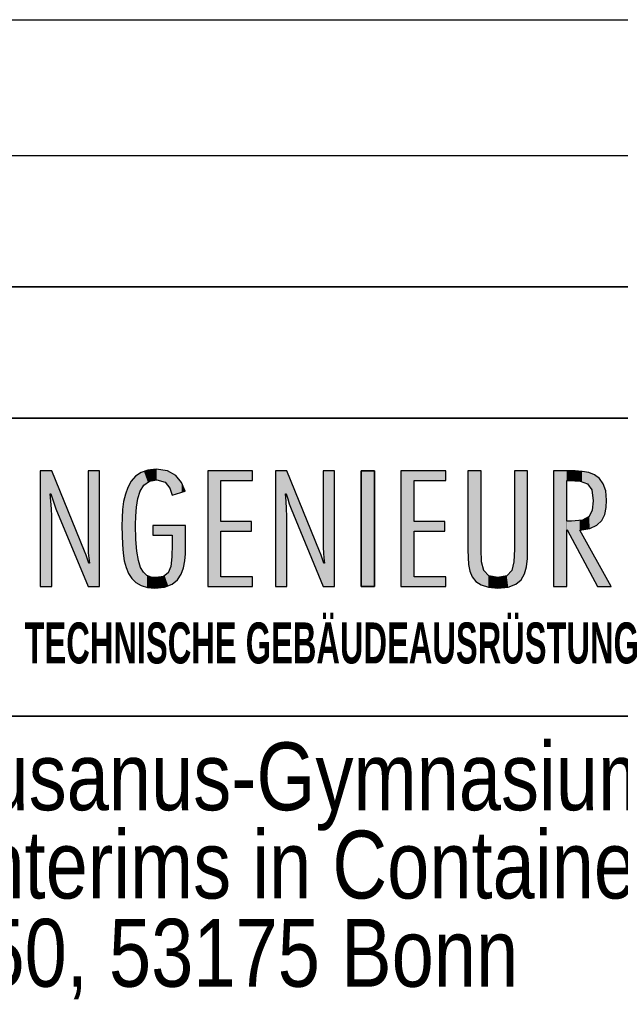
# Model space of a CAD drawing. Extents: x 1101 to 1942, y 41 to 882.
# Tile 97 of 104: x 1801 to 1832, y 94 to 145. Entities that reach past the tile are written whole.
import ezdxf

# ---------------------------------------------------------------- set-up
doc = ezdxf.new("R2010")
doc.units = 0
doc.layers.get('0').update_dxf_attribs({"lineweight": 13})
doc.layers.add('BI_X_Geometrie', color=7, linetype='Continuous', lineweight=13)
doc.layers.add('BI_X_Text', color=7, linetype='Continuous', lineweight=25)
doc.styles.get("Standard").update_dxf_attribs({"font": 'arial.ttf'})

# ---------------------------------------------------------------- blocks, each defined once
blk = doc.blocks.new('Blockreferenz-A03CP7TT1H', base_point=(1755.605, 45.848))
at = {"color": 0, "linetype": 'ByBlock', "lineweight": 25, "ltscale": 0.25}
for p, q in [((1757.835, 144.602), (1936.835, 144.602)), ((1757.835, 137.602), (1936.835, 137.602))]:
    blk.add_line(p, q, dxfattribs=at)
at = {"color": 0, "linetype": 'ByBlock', "lineweight": 35, "ltscale": 0.35}
for p, q in [((1757.835, 130.829), (1936.835, 130.829)), ((1757.835, 124.056), (1936.835, 124.056)), ((1757.835, 108.675), (1936.835, 108.675))]:
    blk.add_line(p, q, dxfattribs=at)
at = {"color": 0, "lineweight": -2}
for p, q in [((1808.086, 121.37), (1808.514, 121.414)), ((1808.514, 121.414), (1809.092, 121.329)), ((1802.537, 121.334), (1803.131, 121.334)), ((1802.537, 115.365), (1802.537, 121.334)), ((1803.131, 121.334), (1804.816, 117.186)), ((1805.001, 121.334), (1805.595, 121.334)), ((1805.001, 117.36), (1805.001, 121.334)), ((1805.595, 121.334), (1805.595, 115.365)), ((1807.221, 120.791), (1807.447, 121.049)), ((1807.447, 121.049), (1807.733, 121.245)), ((1807.733, 121.245), (1808.086, 121.37)), ((1808.544, 120.875), (1808.164, 120.799)), ((1808.971, 120.747), (1808.544, 120.875)), ((1809.092, 121.329), (1809.523, 121.095)), ((1809.523, 121.095), (1809.825, 120.739)), ((1811.171, 115.365), (1811.171, 121.334)), ((1811.171, 121.334), (1813.479, 121.334)), ((1813.479, 121.334), (1813.479, 120.828)), ((1814.656, 115.365), (1814.656, 121.334)), ((1814.656, 121.334), (1815.25, 121.334)), ((1815.25, 121.334), (1816.935, 117.186)), ((1817.12, 121.334), (1817.714, 121.334)), ((1817.12, 117.36), (1817.12, 121.334)), ((1817.714, 121.334), (1817.714, 115.365)), ((1819.085, 121.334), (1819.767, 121.334)), ((1819.085, 115.365), (1819.085, 121.334)), ((1819.767, 121.334), (1819.767, 115.365)), ((1821.13, 115.365), (1821.13, 121.334)), ((1821.13, 121.334), (1823.437, 121.334)), ((1823.437, 121.334), (1823.437, 120.828)), ((1824.585, 117.257), (1824.585, 121.334)), ((1824.585, 121.334), (1825.267, 121.334)), ((1825.267, 121.334), (1825.267, 117.289)), ((1826.981, 121.334), (1827.662, 121.334)), ((1826.981, 117.289), (1826.981, 121.334)), ((1827.662, 121.334), (1827.662, 117.257)), ((1829.726, 121.334), (1828.996, 121.334)), ((1828.996, 121.334), (1828.996, 115.365)), ((1830.106, 121.329), (1829.726, 121.334)), ((1830.471, 121.302), (1830.106, 121.329)), ((1830.81, 121.238), (1830.471, 121.302)), ((1831.113, 121.121), (1830.81, 121.238)), ((1831.367, 120.935), (1831.113, 121.121)), ((1831.562, 120.666), (1831.367, 120.935)), ((1806.924, 120.129), (1807.049, 120.481)), ((1807.049, 120.481), (1807.221, 120.791)), ((1807.884, 120.593), (1807.689, 120.284)), ((1808.164, 120.799), (1807.884, 120.593)), ((1809.219, 120.441), (1808.971, 120.747)), ((1809.342, 120.076), (1809.219, 120.441)), ((1809.825, 120.739), (1810.014, 120.289)), ((1811.853, 120.828), (1811.853, 118.722)), ((1813.479, 120.828), (1811.853, 120.828)), ((1821.811, 120.828), (1821.811, 118.722)), ((1823.437, 120.828), (1821.811, 120.828)), ((1829.677, 120.828), (1829.814, 120.828)), ((1829.677, 118.738), (1829.677, 120.828)), ((1829.814, 120.828), (1830.37, 120.798)), ((1830.37, 120.798), (1830.747, 120.662)), ((1830.747, 120.662), (1830.963, 120.35)), ((1831.688, 120.298), (1831.562, 120.666)), ((1803.053, 120.147), (1803.087, 119.761)), ((1803.092, 120.147), (1803.053, 120.147)), ((1803.173, 119.89), (1803.092, 120.147)), ((1803.252, 119.631), (1803.173, 119.89)), ((1806.838, 119.745), (1806.924, 120.129)), ((1807.563, 119.899), (1807.492, 119.462)), ((1807.689, 120.284), (1807.563, 119.899)), ((1810.014, 120.289), (1809.342, 120.076)), ((1815.211, 120.147), (1815.173, 120.147)), ((1815.173, 120.147), (1815.206, 119.761)), ((1815.292, 119.89), (1815.211, 120.147)), ((1815.371, 119.631), (1815.292, 119.89)), ((1830.963, 120.35), (1831.031, 119.791)), ((1831.732, 119.814), (1831.688, 120.298)), ((1803.087, 119.761), (1803.118, 119.377)), ((1803.118, 119.377), (1803.131, 118.991)), ((1803.346, 119.379), (1803.252, 119.631)), ((1805.001, 115.365), (1803.346, 119.379)), ((1806.786, 119.337), (1806.838, 119.745)), ((1807.492, 119.462), (1807.46, 119)), ((1815.206, 119.761), (1815.237, 119.377)), ((1815.237, 119.377), (1815.25, 118.991)), ((1815.465, 119.379), (1815.371, 119.631)), ((1817.12, 115.365), (1815.465, 119.379)), ((1831.031, 119.791), (1830.992, 119.295)), ((1831.635, 119.085), (1831.711, 119.439)), ((1831.711, 119.439), (1831.732, 119.814)), ((1803.131, 118.991), (1803.131, 115.365)), ((1806.752, 118.492), (1806.759, 118.916)), ((1806.759, 118.916), (1806.786, 119.337)), ((1807.46, 119), (1807.453, 118.54)), ((1815.25, 118.991), (1815.25, 115.365)), ((1830.834, 118.97), (1830.497, 118.792)), ((1830.992, 119.295), (1830.834, 118.97)), ((1831.483, 118.773), (1831.635, 119.085)), ((1806.756, 117.993), (1806.752, 118.492)), ((1807.453, 118.54), (1807.469, 117.789)), ((1808.349, 118.009), (1808.349, 118.516)), ((1808.349, 118.516), (1810.024, 118.516)), ((1810.024, 118.516), (1810.024, 117.416)), ((1811.853, 118.722), (1813.431, 118.722)), ((1813.431, 118.722), (1813.431, 118.215)), ((1821.811, 118.722), (1823.389, 118.722)), ((1823.389, 118.722), (1823.389, 118.215)), ((1829.921, 118.738), (1829.677, 118.738)), ((1830.497, 118.792), (1829.921, 118.738)), ((1830.349, 118.278), (1830.861, 118.35)), ((1830.861, 118.35), (1831.231, 118.522)), ((1831.231, 118.522), (1831.483, 118.773)), ((1806.774, 117.525), (1806.756, 117.993)), ((1809.342, 118.009), (1808.349, 118.009)), ((1809.342, 117.558), (1809.342, 118.009)), ((1813.431, 118.215), (1811.853, 118.215)), ((1811.853, 118.215), (1811.853, 115.872)), ((1821.811, 118.215), (1821.811, 115.872)), ((1823.389, 118.215), (1821.811, 118.215)), ((1829.677, 115.365), (1829.677, 118.286)), ((1829.677, 118.286), (1829.697, 118.286)), ((1829.697, 118.286), (1831.255, 115.365)), ((1831.975, 115.365), (1830.349, 118.278)), ((1805.014, 117.097), (1805.001, 117.36)), ((1806.81, 117.092), (1806.774, 117.525)), ((1807.469, 117.789), (1807.517, 117.184)), ((1809.329, 116.888), (1809.342, 117.558)), ((1810.024, 117.416), (1810.018, 117.054)), ((1817.133, 117.097), (1817.12, 117.36)), ((1804.816, 117.186), (1804.898, 116.98)), ((1804.898, 116.98), (1804.971, 116.774)), ((1805.043, 116.832), (1805.014, 117.097)), ((1805.069, 116.569), (1805.043, 116.832)), ((1806.87, 116.696), (1806.81, 117.092)), ((1807.517, 117.184), (1807.598, 116.71)), ((1809.269, 116.397), (1809.329, 116.888)), ((1810.018, 117.054), (1809.991, 116.685)), ((1816.935, 117.186), (1817.017, 116.98)), ((1817.017, 116.98), (1817.09, 116.774)), ((1817.162, 116.832), (1817.133, 117.097)), ((1817.188, 116.569), (1817.162, 116.832)), ((1824.591, 116.866), (1824.585, 117.257)), ((1824.619, 116.498), (1824.591, 116.866)), ((1825.267, 117.289), (1825.29, 116.643)), ((1826.956, 116.643), (1826.981, 117.289)), ((1827.662, 117.257), (1827.652, 116.802)), ((1804.971, 116.774), (1805.04, 116.569)), ((1805.04, 116.569), (1805.069, 116.569)), ((1806.96, 116.343), (1806.87, 116.696)), ((1807.086, 116.034), (1806.96, 116.343)), ((1807.598, 116.71), (1807.712, 116.354)), ((1807.712, 116.354), (1807.859, 116.101)), ((1809.132, 116.068), (1809.269, 116.397)), ((1809.925, 116.328), (1809.805, 115.998)), ((1809.991, 116.685), (1809.925, 116.328)), ((1817.09, 116.774), (1817.159, 116.569)), ((1817.159, 116.569), (1817.188, 116.569)), ((1824.684, 116.164), (1824.619, 116.498)), ((1825.29, 116.643), (1825.4, 116.186)), ((1826.844, 116.186), (1826.956, 116.643)), ((1827.608, 116.385), (1827.508, 116.019)), ((1827.652, 116.802), (1827.608, 116.385)), ((1807.253, 115.774), (1807.086, 116.034)), ((1807.859, 116.101), (1808.04, 115.938)), ((1808.04, 115.938), (1808.255, 115.85)), ((1808.255, 115.85), (1808.505, 115.824)), ((1808.505, 115.824), (1808.887, 115.882)), ((1808.887, 115.882), (1809.132, 116.068)), ((1809.805, 115.998), (1809.613, 115.711)), ((1811.853, 115.872), (1813.479, 115.872)), ((1813.479, 115.872), (1813.479, 115.365)), ((1821.811, 115.872), (1823.437, 115.872)), ((1823.437, 115.872), (1823.437, 115.365)), ((1824.803, 115.871), (1824.684, 116.164)), ((1824.991, 115.628), (1824.803, 115.871)), ((1825.4, 116.186), (1825.657, 115.914)), ((1825.657, 115.914), (1826.124, 115.824)), ((1826.124, 115.824), (1826.586, 115.914)), ((1826.586, 115.914), (1826.844, 116.186)), ((1827.508, 116.019), (1827.33, 115.715)), ((1803.131, 115.365), (1802.537, 115.365)), ((1805.595, 115.365), (1805.001, 115.365)), ((1807.467, 115.566), (1807.253, 115.774)), ((1807.733, 115.413), (1807.467, 115.566)), ((1808.058, 115.318), (1807.733, 115.413)), ((1808.446, 115.286), (1808.058, 115.318)), ((1808.95, 115.339), (1808.446, 115.286)), ((1809.334, 115.486), (1808.95, 115.339)), ((1809.613, 115.711), (1809.334, 115.486)), ((1813.479, 115.365), (1811.171, 115.365)), ((1815.25, 115.365), (1814.656, 115.365)), ((1817.714, 115.365), (1817.12, 115.365)), ((1823.437, 115.365), (1821.13, 115.365)), ((1825.263, 115.444), (1824.991, 115.628)), ((1825.636, 115.327), (1825.263, 115.444)), ((1826.124, 115.286), (1825.636, 115.327)), ((1826.66, 115.337), (1826.124, 115.286)), ((1827.055, 115.484), (1826.66, 115.337)), ((1827.33, 115.715), (1827.055, 115.484)), ((1828.996, 115.365), (1829.677, 115.365)), ((1831.255, 115.365), (1831.975, 115.365))]:
    blk.add_line(p, q, dxfattribs=at)
at = {"color": 0, "lineweight": 25}
for p, q in [((1808.514, 121.414), (1808.086, 121.37)), ((1809.092, 121.329), (1808.514, 121.414)), ((1803.131, 121.334), (1802.537, 121.334)), ((1802.537, 121.334), (1802.537, 115.365)), ((1804.816, 117.186), (1803.131, 121.334)), ((1805.595, 121.334), (1805.001, 121.334)), ((1805.001, 121.334), (1805.001, 117.36)), ((1805.595, 115.365), (1805.595, 121.334)), ((1807.447, 121.049), (1807.221, 120.791)), ((1807.733, 121.245), (1807.447, 121.049)), ((1808.086, 121.37), (1807.733, 121.245)), ((1808.164, 120.799), (1808.544, 120.875)), ((1808.544, 120.875), (1808.971, 120.747)), ((1809.523, 121.095), (1809.092, 121.329)), ((1809.825, 120.739), (1809.523, 121.095)), ((1813.479, 121.334), (1811.171, 121.334)), ((1811.171, 121.334), (1811.171, 115.365)), ((1813.479, 120.828), (1813.479, 121.334)), ((1815.25, 121.334), (1814.656, 121.334)), ((1814.656, 121.334), (1814.656, 115.365)), ((1816.935, 117.186), (1815.25, 121.334)), ((1817.714, 121.334), (1817.12, 121.334)), ((1817.12, 121.334), (1817.12, 117.36)), ((1817.714, 115.365), (1817.714, 121.334)), ((1819.085, 121.334), (1819.767, 121.334)), ((1819.085, 115.365), (1819.085, 121.334)), ((1819.767, 121.334), (1819.085, 121.334)), ((1819.085, 121.334), (1819.085, 115.365)), ((1819.767, 121.334), (1819.767, 115.365)), ((1819.767, 115.365), (1819.767, 121.334)), ((1823.437, 121.334), (1821.13, 121.334)), ((1821.13, 121.334), (1821.13, 115.365)), ((1823.437, 120.828), (1823.437, 121.334)), ((1825.267, 121.334), (1824.585, 121.334)), ((1824.585, 121.334), (1824.585, 117.257)), ((1825.267, 117.289), (1825.267, 121.334)), ((1827.662, 121.334), (1826.981, 121.334)), ((1826.981, 121.334), (1826.981, 117.289)), ((1827.662, 117.257), (1827.662, 121.334)), ((1829.726, 121.334), (1828.996, 121.334)), ((1828.996, 121.334), (1828.996, 115.365)), ((1830.106, 121.329), (1829.726, 121.334)), ((1830.471, 121.302), (1830.106, 121.329)), ((1830.81, 121.238), (1830.471, 121.302)), ((1831.113, 121.121), (1830.81, 121.238)), ((1831.367, 120.935), (1831.113, 121.121)), ((1831.562, 120.666), (1831.367, 120.935)), ((1807.049, 120.481), (1806.924, 120.129)), ((1807.221, 120.791), (1807.049, 120.481)), ((1807.689, 120.284), (1807.884, 120.593)), ((1807.884, 120.593), (1808.164, 120.799)), ((1808.971, 120.747), (1809.219, 120.441)), ((1809.219, 120.441), (1809.342, 120.076)), ((1810.014, 120.289), (1809.825, 120.739)), ((1811.853, 118.722), (1811.853, 120.828)), ((1811.853, 120.828), (1813.479, 120.828)), ((1821.811, 118.722), (1821.811, 120.828)), ((1821.811, 120.828), (1823.437, 120.828)), ((1829.677, 118.738), (1829.677, 120.828)), ((1829.677, 120.828), (1829.814, 120.828)), ((1829.814, 120.828), (1830.37, 120.798)), ((1830.37, 120.798), (1830.747, 120.662)), ((1830.747, 120.662), (1830.963, 120.35)), ((1831.688, 120.298), (1831.562, 120.666)), ((1803.087, 119.761), (1803.053, 120.147)), ((1803.053, 120.147), (1803.092, 120.147)), ((1803.092, 120.147), (1803.173, 119.89)), ((1803.173, 119.89), (1803.252, 119.631)), ((1806.924, 120.129), (1806.838, 119.745)), ((1807.492, 119.462), (1807.563, 119.899)), ((1807.563, 119.899), (1807.689, 120.284)), ((1809.342, 120.076), (1810.014, 120.289)), ((1815.206, 119.761), (1815.173, 120.147)), ((1815.173, 120.147), (1815.211, 120.147)), ((1815.211, 120.147), (1815.292, 119.89)), ((1815.292, 119.89), (1815.371, 119.631)), ((1830.963, 120.35), (1831.031, 119.791)), ((1831.732, 119.814), (1831.688, 120.298)), ((1803.118, 119.377), (1803.087, 119.761)), ((1803.131, 118.991), (1803.118, 119.377)), ((1803.252, 119.631), (1803.346, 119.379)), ((1803.346, 119.379), (1805.001, 115.365)), ((1806.838, 119.745), (1806.786, 119.337)), ((1807.46, 119), (1807.492, 119.462)), ((1815.237, 119.377), (1815.206, 119.761)), ((1815.25, 118.991), (1815.237, 119.377)), ((1815.371, 119.631), (1815.465, 119.379)), ((1815.465, 119.379), (1817.12, 115.365)), ((1831.031, 119.791), (1830.992, 119.295)), ((1831.635, 119.085), (1831.711, 119.439)), ((1831.711, 119.439), (1831.732, 119.814)), ((1803.131, 115.365), (1803.131, 118.991)), ((1806.759, 118.916), (1806.752, 118.492)), ((1806.786, 119.337), (1806.759, 118.916)), ((1807.453, 118.54), (1807.46, 119)), ((1815.25, 115.365), (1815.25, 118.991)), ((1830.834, 118.97), (1830.497, 118.792)), ((1830.992, 119.295), (1830.834, 118.97)), ((1831.483, 118.773), (1831.635, 119.085)), ((1806.752, 118.492), (1806.756, 117.993)), ((1807.469, 117.789), (1807.453, 118.54)), ((1810.024, 118.516), (1808.349, 118.516)), ((1808.349, 118.516), (1808.349, 118.009)), ((1810.024, 117.416), (1810.024, 118.516)), ((1813.431, 118.722), (1811.853, 118.722)), ((1813.431, 118.215), (1813.431, 118.722)), ((1823.389, 118.722), (1821.811, 118.722)), ((1823.389, 118.215), (1823.389, 118.722)), ((1829.921, 118.738), (1829.677, 118.738)), ((1830.497, 118.792), (1829.921, 118.738)), ((1830.349, 118.278), (1830.861, 118.35)), ((1830.861, 118.35), (1831.231, 118.522)), ((1831.231, 118.522), (1831.483, 118.773)), ((1806.756, 117.993), (1806.774, 117.525)), ((1808.349, 118.009), (1809.342, 118.009)), ((1809.342, 118.009), (1809.342, 117.558)), ((1811.853, 115.872), (1811.853, 118.215)), ((1811.853, 118.215), (1813.431, 118.215)), ((1821.811, 118.215), (1823.389, 118.215)), ((1821.811, 115.872), (1821.811, 118.215)), ((1829.677, 118.286), (1829.697, 118.286)), ((1829.677, 115.365), (1829.677, 118.286)), ((1829.697, 118.286), (1831.255, 115.365)), ((1831.975, 115.365), (1830.349, 118.278)), ((1805.001, 117.36), (1805.014, 117.097)), ((1806.774, 117.525), (1806.81, 117.092)), ((1807.517, 117.184), (1807.469, 117.789)), ((1809.342, 117.558), (1809.329, 116.888)), ((1810.018, 117.054), (1810.024, 117.416)), ((1817.12, 117.36), (1817.133, 117.097)), ((1804.898, 116.98), (1804.816, 117.186)), ((1804.971, 116.774), (1804.898, 116.98)), ((1805.014, 117.097), (1805.043, 116.832)), ((1805.043, 116.832), (1805.069, 116.569)), ((1806.81, 117.092), (1806.87, 116.696)), ((1807.598, 116.71), (1807.517, 117.184)), ((1809.329, 116.888), (1809.269, 116.397)), ((1809.991, 116.685), (1810.018, 117.054)), ((1817.017, 116.98), (1816.935, 117.186)), ((1817.09, 116.774), (1817.017, 116.98)), ((1817.133, 117.097), (1817.162, 116.832)), ((1817.162, 116.832), (1817.188, 116.569)), ((1824.585, 117.257), (1824.591, 116.866)), ((1824.591, 116.866), (1824.619, 116.498)), ((1825.29, 116.643), (1825.267, 117.289)), ((1826.981, 117.289), (1826.956, 116.643)), ((1827.652, 116.802), (1827.662, 117.257)), ((1805.04, 116.569), (1804.971, 116.774)), ((1805.069, 116.569), (1805.04, 116.569)), ((1806.87, 116.696), (1806.96, 116.343)), ((1806.96, 116.343), (1807.086, 116.034)), ((1807.712, 116.354), (1807.598, 116.71)), ((1807.859, 116.101), (1807.712, 116.354)), ((1809.269, 116.397), (1809.132, 116.068)), ((1809.805, 115.998), (1809.925, 116.328)), ((1809.925, 116.328), (1809.991, 116.685)), ((1817.159, 116.569), (1817.09, 116.774)), ((1817.188, 116.569), (1817.159, 116.569)), ((1824.619, 116.498), (1824.684, 116.164)), ((1825.4, 116.186), (1825.29, 116.643)), ((1826.956, 116.643), (1826.844, 116.186)), ((1827.508, 116.019), (1827.608, 116.385)), ((1827.608, 116.385), (1827.652, 116.802)), ((1807.086, 116.034), (1807.253, 115.774)), ((1808.04, 115.938), (1807.859, 116.101)), ((1808.255, 115.85), (1808.04, 115.938)), ((1808.505, 115.824), (1808.255, 115.85)), ((1808.887, 115.882), (1808.505, 115.824)), ((1809.132, 116.068), (1808.887, 115.882)), ((1809.613, 115.711), (1809.805, 115.998)), ((1813.479, 115.872), (1811.853, 115.872)), ((1813.479, 115.365), (1813.479, 115.872)), ((1823.437, 115.872), (1821.811, 115.872)), ((1823.437, 115.365), (1823.437, 115.872)), ((1824.684, 116.164), (1824.803, 115.871)), ((1824.803, 115.871), (1824.991, 115.628)), ((1825.657, 115.914), (1825.4, 116.186)), ((1826.124, 115.824), (1825.657, 115.914)), ((1826.586, 115.914), (1826.124, 115.824)), ((1826.844, 116.186), (1826.586, 115.914)), ((1827.33, 115.715), (1827.508, 116.019)), ((1802.537, 115.365), (1803.131, 115.365)), ((1805.001, 115.365), (1805.595, 115.365)), ((1807.253, 115.774), (1807.467, 115.566)), ((1807.467, 115.566), (1807.733, 115.413)), ((1807.733, 115.413), (1808.058, 115.318)), ((1808.058, 115.318), (1808.446, 115.286)), ((1808.446, 115.286), (1808.95, 115.339)), ((1808.95, 115.339), (1809.334, 115.486)), ((1809.334, 115.486), (1809.613, 115.711)), ((1811.171, 115.365), (1813.479, 115.365)), ((1814.656, 115.365), (1815.25, 115.365)), ((1817.12, 115.365), (1817.714, 115.365)), ((1819.767, 115.365), (1819.085, 115.365)), ((1819.085, 115.365), (1819.767, 115.365)), ((1821.13, 115.365), (1823.437, 115.365)), ((1824.991, 115.628), (1825.263, 115.444)), ((1825.263, 115.444), (1825.636, 115.327)), ((1825.636, 115.327), (1826.124, 115.286)), ((1826.124, 115.286), (1826.66, 115.337)), ((1826.66, 115.337), (1827.055, 115.484)), ((1827.055, 115.484), (1827.33, 115.715)), ((1828.996, 115.365), (1829.677, 115.365)), ((1831.255, 115.365), (1831.975, 115.365))]:
    blk.add_line(p, q, dxfattribs=at)
for points in [[(1808.514, 120.869), (1808.164, 121.378), (1808.514, 121.414)], [(1808.514, 120.869), (1808.514, 121.414), (1808.544, 120.875)], [(1808.544, 120.875), (1808.514, 121.414), (1808.544, 121.409)], [(1808.544, 120.875), (1808.544, 121.409), (1808.971, 120.747)], [(1808.971, 120.747), (1808.544, 121.409), (1808.971, 121.347)], [(1802.537, 115.365), (1802.537, 121.334), (1803.053, 115.365)], [(1803.053, 115.365), (1802.537, 121.334), (1803.053, 121.334)], [(1803.053, 120.147), (1803.053, 121.334), (1803.092, 120.147)], [(1803.092, 120.147), (1803.053, 121.334), (1803.092, 121.334)], [(1803.092, 120.147), (1803.092, 121.334), (1803.131, 120.023)], [(1803.131, 120.023), (1803.092, 121.334), (1803.131, 121.334)], [(1803.131, 120.023), (1803.131, 121.334), (1803.173, 119.89)], [(1803.173, 119.89), (1803.131, 121.334), (1803.173, 121.231)], [(1803.173, 119.89), (1803.173, 121.231), (1803.252, 119.631)], [(1803.252, 119.631), (1803.173, 121.231), (1803.252, 121.038)], [(1803.252, 119.631), (1803.252, 121.038), (1803.346, 119.379)], [(1803.346, 119.379), (1803.252, 121.038), (1803.346, 120.807)], [(1805.001, 117.36), (1805.001, 121.334), (1805.014, 117.097)], [(1805.014, 117.097), (1805.001, 121.334), (1805.014, 121.334)], [(1805.014, 117.097), (1805.014, 121.334), (1805.043, 116.832)], [(1805.043, 116.832), (1805.014, 121.334), (1805.043, 121.334)], [(1805.043, 116.832), (1805.043, 121.334), (1805.069, 116.569)], [(1805.069, 116.569), (1805.043, 121.334), (1805.069, 121.334)], [(1805.069, 115.365), (1805.069, 121.334), (1805.595, 115.365)], [(1805.595, 115.365), (1805.069, 121.334), (1805.595, 121.334)], [(1807.447, 115.585), (1807.253, 120.828), (1807.447, 121.049)], [(1807.453, 115.579), (1807.447, 121.049), (1807.453, 121.053)], [(1807.447, 115.585), (1807.447, 121.049), (1807.453, 115.579)], [(1807.46, 119), (1807.453, 121.053), (1807.46, 121.058)], [(1807.453, 118.54), (1807.453, 121.053), (1807.46, 119)], [(1807.492, 119.462), (1807.46, 121.058), (1807.492, 121.08)], [(1807.46, 119), (1807.46, 121.058), (1807.492, 119.462)], [(1807.563, 119.899), (1807.492, 121.08), (1807.563, 121.129)], [(1807.492, 119.462), (1807.492, 121.08), (1807.563, 119.899)], [(1807.689, 120.284), (1807.563, 121.129), (1807.689, 121.215)], [(1807.563, 119.899), (1807.563, 121.129), (1807.689, 120.284)], [(1807.733, 120.353), (1807.689, 121.215), (1807.733, 121.245)], [(1807.689, 120.284), (1807.689, 121.215), (1807.733, 120.353)], [(1807.884, 120.593), (1807.733, 121.245), (1807.884, 121.299)], [(1807.733, 120.353), (1807.733, 121.245), (1807.884, 120.593)], [(1808.086, 120.741), (1807.884, 121.299), (1808.086, 121.37)], [(1807.884, 120.593), (1807.884, 121.299), (1808.086, 120.741)], [(1808.164, 120.799), (1808.086, 121.37), (1808.164, 121.378)], [(1808.086, 120.741), (1808.086, 121.37), (1808.164, 120.799)], [(1808.164, 120.799), (1808.164, 121.378), (1808.514, 120.869)], [(1808.971, 120.747), (1808.971, 121.347), (1809.092, 120.598)], [(1809.092, 120.598), (1808.971, 121.347), (1809.092, 121.329)], [(1809.092, 120.598), (1809.092, 121.329), (1809.219, 120.441)], [(1809.219, 120.441), (1809.092, 121.329), (1809.219, 121.26)], [(1809.219, 120.441), (1809.219, 121.26), (1809.342, 120.076)], [(1809.342, 120.076), (1809.219, 121.26), (1809.342, 121.193)], [(1809.342, 120.076), (1809.342, 121.193), (1809.523, 120.133)], [(1809.523, 120.133), (1809.342, 121.193), (1809.523, 121.095)], [(1809.523, 120.133), (1809.523, 121.095), (1809.825, 120.229)], [(1809.825, 120.229), (1809.523, 121.095), (1809.825, 120.739)], [(1811.171, 115.365), (1811.171, 121.334), (1811.853, 115.365)], [(1811.853, 120.828), (1811.171, 121.334), (1811.853, 121.334)], [(1811.853, 115.365), (1811.171, 121.334), (1811.853, 115.872)], [(1811.853, 115.872), (1811.171, 121.334), (1811.853, 118.215)], [(1811.853, 118.215), (1811.171, 121.334), (1811.853, 118.722)], [(1811.853, 118.722), (1811.171, 121.334), (1811.853, 120.828)], [(1811.853, 120.828), (1811.853, 121.334), (1813.479, 120.828)], [(1813.479, 120.828), (1811.853, 121.334), (1813.479, 121.334)], [(1814.656, 115.365), (1814.656, 121.334), (1815.173, 115.365)], [(1815.173, 115.365), (1814.656, 121.334), (1815.173, 121.334)], [(1815.173, 120.147), (1815.173, 121.334), (1815.211, 120.147)], [(1815.211, 120.147), (1815.173, 121.334), (1815.211, 121.334)], [(1815.211, 120.147), (1815.211, 121.334), (1815.25, 120.023)], [(1815.25, 120.023), (1815.211, 121.334), (1815.25, 121.334)], [(1815.25, 120.023), (1815.25, 121.334), (1815.292, 119.89)], [(1815.292, 119.89), (1815.25, 121.334), (1815.292, 121.231)], [(1815.292, 119.89), (1815.292, 121.231), (1815.371, 119.631)], [(1815.371, 119.631), (1815.292, 121.231), (1815.371, 121.038)], [(1815.371, 119.631), (1815.371, 121.038), (1815.465, 119.379)], [(1815.465, 119.379), (1815.371, 121.038), (1815.465, 120.807)], [(1817.12, 117.36), (1817.12, 121.334), (1817.133, 117.097)], [(1817.133, 117.097), (1817.12, 121.334), (1817.133, 121.334)], [(1817.133, 117.097), (1817.133, 121.334), (1817.162, 116.832)], [(1817.162, 116.832), (1817.133, 121.334), (1817.162, 121.334)], [(1817.162, 116.832), (1817.162, 121.334), (1817.188, 116.569)], [(1817.188, 116.569), (1817.162, 121.334), (1817.188, 121.334)], [(1817.188, 115.365), (1817.188, 121.334), (1817.714, 115.365)], [(1817.714, 115.365), (1817.188, 121.334), (1817.714, 121.334)], [(1819.085, 115.365), (1819.085, 121.334), (1819.767, 115.365)], [(1819.767, 115.365), (1819.085, 121.334), (1819.767, 121.334)], [(1821.13, 115.365), (1821.13, 121.334), (1821.811, 115.365)], [(1821.811, 120.828), (1821.13, 121.334), (1821.811, 121.334)], [(1821.811, 115.365), (1821.13, 121.334), (1821.811, 115.872)], [(1821.811, 115.872), (1821.13, 121.334), (1821.811, 118.215)], [(1821.811, 118.215), (1821.13, 121.334), (1821.811, 118.722)], [(1821.811, 118.722), (1821.13, 121.334), (1821.811, 120.828)], [(1821.811, 120.828), (1821.811, 121.334), (1823.437, 120.828)], [(1823.437, 120.828), (1821.811, 121.334), (1823.437, 121.334)], [(1824.585, 117.257), (1824.585, 121.334), (1824.591, 116.866)], [(1824.591, 116.866), (1824.585, 121.334), (1824.591, 121.334)], [(1824.591, 116.866), (1824.591, 121.334), (1824.619, 116.498)], [(1824.619, 116.498), (1824.591, 121.334), (1824.619, 121.334)], [(1824.619, 116.498), (1824.619, 121.334), (1824.684, 116.164)], [(1824.684, 116.164), (1824.619, 121.334), (1824.684, 121.334)], [(1824.684, 116.164), (1824.684, 121.334), (1824.803, 115.871)], [(1824.803, 115.871), (1824.684, 121.334), (1824.803, 121.334)], [(1824.803, 115.871), (1824.803, 121.334), (1824.991, 115.628)], [(1824.991, 115.628), (1824.803, 121.334), (1824.991, 121.334)], [(1824.991, 115.628), (1824.991, 121.334), (1825.263, 115.444)], [(1825.263, 115.444), (1824.991, 121.334), (1825.263, 121.334)], [(1825.263, 115.444), (1825.263, 121.334), (1825.267, 115.443)], [(1825.267, 117.289), (1825.263, 121.334), (1825.267, 121.334)], [(1825.267, 115.443), (1825.263, 121.334), (1825.267, 117.289)], [(1826.981, 117.289), (1826.981, 121.334), (1827.055, 115.484)], [(1827.055, 115.484), (1826.981, 121.334), (1827.055, 121.334)], [(1827.055, 115.484), (1827.055, 121.334), (1827.33, 115.715)], [(1827.33, 115.715), (1827.055, 121.334), (1827.33, 121.334)], [(1827.33, 115.715), (1827.33, 121.334), (1827.508, 116.019)], [(1827.508, 116.019), (1827.33, 121.334), (1827.508, 121.334)], [(1827.508, 116.019), (1827.508, 121.334), (1827.608, 116.385)], [(1827.608, 116.385), (1827.508, 121.334), (1827.608, 121.334)], [(1827.608, 116.385), (1827.608, 121.334), (1827.652, 116.802)], [(1827.652, 116.802), (1827.608, 121.334), (1827.652, 121.334)], [(1827.652, 116.802), (1827.652, 121.334), (1827.662, 117.257)], [(1827.662, 117.257), (1827.652, 121.334), (1827.662, 121.334)], [(1828.996, 115.365), (1828.996, 121.334), (1829.677, 115.365)], [(1829.677, 120.828), (1828.996, 121.334), (1829.677, 121.334)], [(1829.677, 115.365), (1828.996, 121.334), (1829.677, 118.286)], [(1829.677, 118.286), (1828.996, 121.334), (1829.677, 118.738)], [(1829.677, 118.738), (1828.996, 121.334), (1829.677, 120.828)], [(1829.677, 120.828), (1829.677, 121.334), (1829.726, 120.828)], [(1829.726, 120.828), (1829.677, 121.334), (1829.726, 121.334)], [(1829.726, 120.828), (1829.726, 121.334), (1829.814, 120.828)], [(1829.814, 120.828), (1829.726, 121.334), (1829.814, 121.333)], [(1829.814, 120.828), (1829.814, 121.333), (1830.106, 120.812)], [(1830.106, 120.812), (1829.814, 121.333), (1830.106, 121.329)], [(1830.106, 120.812), (1830.106, 121.329), (1830.37, 120.798)], [(1830.37, 120.798), (1830.106, 121.329), (1830.37, 121.309)], [(1830.37, 120.798), (1830.37, 121.309), (1830.471, 120.762)], [(1830.471, 120.762), (1830.37, 121.309), (1830.471, 121.302)], [(1830.471, 120.762), (1830.471, 121.302), (1830.747, 120.662)], [(1830.747, 120.662), (1830.471, 121.302), (1830.747, 121.249)], [(1830.747, 120.662), (1830.747, 121.249), (1830.81, 120.571)], [(1830.81, 120.571), (1830.747, 121.249), (1830.81, 121.238)], [(1830.81, 120.571), (1830.81, 121.238), (1830.963, 120.35)], [(1830.963, 120.35), (1830.81, 121.238), (1830.963, 121.179)], [(1830.963, 120.35), (1830.963, 121.179), (1831.031, 119.791)], [(1831.031, 119.791), (1830.963, 121.179), (1831.031, 121.152)], [(1831.031, 118.429), (1831.031, 121.152), (1831.113, 118.467)], [(1831.113, 118.467), (1831.031, 121.152), (1831.113, 121.121)], [(1831.113, 118.467), (1831.113, 121.121), (1831.231, 118.522)], [(1831.231, 118.522), (1831.113, 121.121), (1831.231, 121.034)], [(1831.231, 118.522), (1831.231, 121.034), (1831.367, 118.658)], [(1831.367, 118.658), (1831.231, 121.034), (1831.367, 120.935)], [(1831.367, 118.658), (1831.367, 120.935), (1831.483, 118.773)], [(1831.483, 118.773), (1831.367, 120.935), (1831.483, 120.776)], [(1803.346, 119.379), (1803.346, 120.807), (1804.816, 115.814)], [(1804.816, 115.814), (1803.346, 120.807), (1804.816, 117.186)], [(1807.049, 116.126), (1806.96, 120.233), (1807.049, 120.481)], [(1807.086, 116.034), (1807.049, 120.481), (1807.086, 120.548)], [(1807.049, 116.126), (1807.049, 120.481), (1807.086, 116.034)], [(1807.221, 115.824), (1807.086, 120.548), (1807.221, 120.791)], [(1807.086, 116.034), (1807.086, 120.548), (1807.221, 115.824)], [(1807.253, 115.774), (1807.221, 120.791), (1807.253, 120.828)], [(1807.221, 115.824), (1807.221, 120.791), (1807.253, 115.774)], [(1807.253, 115.774), (1807.253, 120.828), (1807.447, 115.585)], [(1809.825, 120.229), (1809.825, 120.739), (1810.014, 120.289)], [(1815.465, 119.379), (1815.465, 120.807), (1816.935, 115.814)], [(1816.935, 115.814), (1815.465, 120.807), (1816.935, 117.186)], [(1831.483, 118.773), (1831.483, 120.776), (1831.562, 118.936)], [(1831.562, 118.936), (1831.483, 120.776), (1831.562, 120.666)], [(1831.562, 118.936), (1831.562, 120.666), (1831.635, 119.085)], [(1831.635, 119.085), (1831.562, 120.666), (1831.635, 120.452)], [(1831.635, 119.085), (1831.635, 120.452), (1831.688, 119.329)], [(1831.688, 119.329), (1831.635, 120.452), (1831.688, 120.298)], [(1803.053, 115.365), (1803.053, 120.147), (1803.087, 115.365)], [(1803.087, 115.365), (1803.053, 120.147), (1803.087, 119.761)], [(1806.87, 116.696), (1806.838, 119.745), (1806.87, 119.889)], [(1806.924, 116.487), (1806.87, 119.889), (1806.924, 120.129)], [(1806.87, 116.696), (1806.87, 119.889), (1806.924, 116.487)], [(1806.96, 116.343), (1806.924, 120.129), (1806.96, 120.233)], [(1806.924, 116.487), (1806.924, 120.129), (1806.96, 116.343)], [(1806.96, 116.343), (1806.96, 120.233), (1807.049, 116.126)], [(1815.173, 115.365), (1815.173, 120.147), (1815.206, 115.365)], [(1815.206, 115.365), (1815.173, 120.147), (1815.206, 119.761)], [(1831.688, 119.329), (1831.688, 120.298), (1831.711, 119.439)], [(1831.711, 119.439), (1831.688, 120.298), (1831.711, 120.039)], [(1831.711, 119.439), (1831.711, 120.039), (1831.732, 119.814)], [(1803.087, 115.365), (1803.087, 119.761), (1803.118, 115.365)], [(1803.118, 115.365), (1803.087, 119.761), (1803.118, 119.377)], [(1803.118, 115.365), (1803.118, 119.377), (1803.131, 115.365)], [(1803.131, 115.365), (1803.118, 119.377), (1803.131, 118.991)], [(1806.81, 117.092), (1806.786, 119.337), (1806.81, 119.526)], [(1806.838, 116.907), (1806.81, 119.526), (1806.838, 119.745)], [(1806.81, 117.092), (1806.81, 119.526), (1806.838, 116.907)], [(1806.838, 116.907), (1806.838, 119.745), (1806.87, 116.696)], [(1815.206, 115.365), (1815.206, 119.761), (1815.237, 115.365)], [(1815.237, 115.365), (1815.206, 119.761), (1815.237, 119.377)], [(1815.237, 115.365), (1815.237, 119.377), (1815.25, 115.365)], [(1815.25, 115.365), (1815.237, 119.377), (1815.25, 118.991)], [(1831.031, 118.429), (1830.992, 119.295), (1831.031, 119.791)], [(1806.759, 117.92), (1806.756, 118.758), (1806.759, 118.916)], [(1806.774, 117.525), (1806.759, 118.916), (1806.774, 119.151)], [(1806.759, 117.92), (1806.759, 118.916), (1806.774, 117.525)], [(1806.786, 117.384), (1806.774, 119.151), (1806.786, 119.337)], [(1806.774, 117.525), (1806.774, 119.151), (1806.786, 117.384)], [(1806.786, 117.384), (1806.786, 119.337), (1806.81, 117.092)], [(1830.834, 118.347), (1830.497, 118.792), (1830.834, 118.97)], [(1830.861, 118.35), (1830.834, 118.97), (1830.861, 119.026)], [(1830.834, 118.347), (1830.834, 118.97), (1830.861, 118.35)], [(1830.992, 118.411), (1830.861, 119.026), (1830.992, 119.295)], [(1830.861, 118.35), (1830.861, 119.026), (1830.992, 118.411)], [(1830.992, 118.411), (1830.992, 119.295), (1831.031, 118.429)], [(1806.756, 117.993), (1806.752, 118.492), (1806.756, 118.758)], [(1806.756, 117.993), (1806.756, 118.758), (1806.759, 117.92)], [(1807.453, 115.579), (1807.453, 118.54), (1807.467, 115.566)], [(1807.467, 115.566), (1807.453, 118.54), (1807.467, 117.893)], [(1808.349, 118.009), (1808.349, 118.516), (1809.342, 118.009)], [(1809.342, 118.009), (1808.349, 118.516), (1809.342, 118.516)], [(1809.342, 118.009), (1809.342, 118.516), (1809.613, 115.711)], [(1809.613, 115.711), (1809.342, 118.516), (1809.613, 118.516)], [(1809.613, 115.711), (1809.613, 118.516), (1809.805, 115.998)], [(1809.805, 115.998), (1809.613, 118.516), (1809.805, 118.516)], [(1809.805, 115.998), (1809.805, 118.516), (1809.925, 116.328)], [(1809.925, 116.328), (1809.805, 118.516), (1809.925, 118.516)], [(1809.925, 116.328), (1809.925, 118.516), (1809.991, 116.685)], [(1809.991, 116.685), (1809.925, 118.516), (1809.991, 118.516)], [(1809.991, 116.685), (1809.991, 118.516), (1810.018, 117.054)], [(1810.018, 117.054), (1809.991, 118.516), (1810.018, 118.516)], [(1810.018, 117.054), (1810.018, 118.516), (1810.024, 117.416)], [(1810.024, 117.416), (1810.018, 118.516), (1810.024, 118.516)], [(1811.853, 118.215), (1811.853, 118.722), (1813.431, 118.215)], [(1813.431, 118.215), (1811.853, 118.722), (1813.431, 118.722)], [(1821.811, 118.215), (1821.811, 118.722), (1823.389, 118.215)], [(1823.389, 118.215), (1821.811, 118.722), (1823.389, 118.722)], [(1829.677, 118.286), (1829.677, 118.738), (1829.697, 118.286)], [(1829.697, 118.286), (1829.677, 118.738), (1829.697, 118.738)], [(1829.697, 118.286), (1829.697, 118.738), (1829.921, 117.866)], [(1829.921, 117.866), (1829.697, 118.738), (1829.921, 118.738)], [(1830.349, 117.063), (1829.921, 118.738), (1830.349, 118.778)], [(1829.921, 117.866), (1829.921, 118.738), (1830.349, 117.063)], [(1830.497, 118.299), (1830.349, 118.778), (1830.497, 118.792)], [(1830.349, 118.278), (1830.349, 118.778), (1830.497, 118.299)], [(1830.497, 118.299), (1830.497, 118.792), (1830.834, 118.347)], [(1807.467, 115.566), (1807.467, 117.893), (1807.469, 115.564)], [(1807.469, 115.564), (1807.467, 117.893), (1807.469, 117.789)], [(1809.342, 117.558), (1809.342, 118.009), (1809.613, 115.711)], [(1830.349, 117.063), (1830.349, 118.278), (1831.255, 115.365)], [(1831.255, 115.365), (1830.349, 118.278), (1831.255, 116.656)], [(1807.469, 115.564), (1807.469, 117.789), (1807.517, 115.537)], [(1807.517, 115.537), (1807.469, 117.789), (1807.517, 117.184)], [(1809.342, 115.493), (1809.334, 117.129), (1809.342, 117.558)], [(1809.342, 115.493), (1809.342, 117.558), (1809.613, 115.711)], [(1804.816, 115.814), (1804.816, 117.186), (1804.898, 115.615)], [(1804.898, 115.615), (1804.816, 117.186), (1804.898, 116.98)], [(1804.898, 115.615), (1804.898, 116.98), (1804.971, 115.438)], [(1804.971, 115.438), (1804.898, 116.98), (1804.971, 116.774)], [(1807.517, 115.537), (1807.517, 117.184), (1807.598, 115.49)], [(1807.598, 115.49), (1807.517, 117.184), (1807.598, 116.71)], [(1809.329, 115.484), (1809.269, 116.397), (1809.329, 116.888)], [(1809.334, 115.486), (1809.329, 116.888), (1809.334, 117.129)], [(1809.329, 115.484), (1809.329, 116.888), (1809.334, 115.486)], [(1809.334, 115.486), (1809.334, 117.129), (1809.342, 115.493)], [(1816.935, 115.814), (1816.935, 117.186), (1817.017, 115.615)], [(1817.017, 115.615), (1816.935, 117.186), (1817.017, 116.98)], [(1817.017, 115.615), (1817.017, 116.98), (1817.09, 115.438)], [(1817.09, 115.438), (1817.017, 116.98), (1817.09, 116.774)], [(1825.267, 115.443), (1825.267, 117.289), (1825.29, 115.435)], [(1825.29, 115.435), (1825.267, 117.289), (1825.29, 116.643)], [(1826.981, 115.457), (1826.956, 116.643), (1826.981, 117.289)], [(1826.981, 115.457), (1826.981, 117.289), (1827.055, 115.484)], [(1804.971, 115.438), (1804.971, 116.774), (1805.001, 115.365)], [(1805.001, 115.365), (1804.971, 116.774), (1805.001, 116.685)], [(1805.001, 115.365), (1805.001, 116.685), (1805.04, 115.365)], [(1805.04, 115.365), (1805.001, 116.685), (1805.04, 116.569)], [(1805.04, 115.365), (1805.04, 116.569), (1805.069, 115.365)], [(1805.069, 115.365), (1805.04, 116.569), (1805.069, 116.569)], [(1807.598, 115.49), (1807.598, 116.71), (1807.712, 115.425)], [(1807.712, 115.425), (1807.598, 116.71), (1807.712, 116.354)], [(1807.712, 115.425), (1807.712, 116.354), (1807.733, 115.413)], [(1807.733, 115.413), (1807.712, 116.354), (1807.733, 116.318)], [(1807.733, 115.413), (1807.733, 116.318), (1807.859, 115.376)], [(1807.859, 115.376), (1807.733, 116.318), (1807.859, 116.101)], [(1809.269, 115.461), (1809.132, 116.068), (1809.269, 116.397)], [(1809.269, 115.461), (1809.269, 116.397), (1809.329, 115.484)], [(1817.09, 115.438), (1817.09, 116.774), (1817.12, 115.365)], [(1817.12, 115.365), (1817.09, 116.774), (1817.12, 116.685)], [(1817.12, 115.365), (1817.12, 116.685), (1817.159, 115.365)], [(1817.159, 115.365), (1817.12, 116.685), (1817.159, 116.569)], [(1817.159, 115.365), (1817.159, 116.569), (1817.188, 115.365)], [(1817.188, 115.365), (1817.159, 116.569), (1817.188, 116.569)], [(1825.29, 115.435), (1825.29, 116.643), (1825.4, 115.401)], [(1825.4, 115.401), (1825.29, 116.643), (1825.4, 116.186)], [(1826.956, 115.448), (1826.844, 116.186), (1826.956, 116.643)], [(1826.956, 115.448), (1826.956, 116.643), (1826.981, 115.457)], [(1831.255, 115.365), (1831.255, 116.656), (1831.975, 115.365)], [(1807.859, 115.376), (1807.859, 116.101), (1808.04, 115.323)], [(1808.04, 115.323), (1807.859, 116.101), (1808.04, 115.938)], [(1808.04, 115.323), (1808.04, 115.938), (1808.058, 115.318)], [(1808.058, 115.318), (1808.04, 115.938), (1808.058, 115.931)], [(1808.058, 115.318), (1808.058, 115.931), (1808.255, 115.302)], [(1808.255, 115.302), (1808.058, 115.931), (1808.255, 115.85)], [(1808.255, 115.302), (1808.255, 115.85), (1808.446, 115.286)], [(1808.446, 115.286), (1808.255, 115.85), (1808.446, 115.83)], [(1808.446, 115.286), (1808.446, 115.83), (1808.505, 115.292)], [(1808.505, 115.292), (1808.446, 115.83), (1808.505, 115.824)], [(1808.887, 115.332), (1808.505, 115.824), (1808.887, 115.882)], [(1808.505, 115.292), (1808.505, 115.824), (1808.887, 115.332)], [(1808.95, 115.339), (1808.887, 115.882), (1808.95, 115.93)], [(1808.887, 115.332), (1808.887, 115.882), (1808.95, 115.339)], [(1809.132, 115.409), (1808.95, 115.93), (1809.132, 116.068)], [(1808.95, 115.339), (1808.95, 115.93), (1809.132, 115.409)], [(1809.132, 115.409), (1809.132, 116.068), (1809.269, 115.461)], [(1811.853, 115.365), (1811.853, 115.872), (1813.479, 115.365)], [(1813.479, 115.365), (1811.853, 115.872), (1813.479, 115.872)], [(1821.811, 115.365), (1821.811, 115.872), (1823.437, 115.365)], [(1823.437, 115.365), (1821.811, 115.872), (1823.437, 115.872)], [(1825.4, 115.401), (1825.4, 116.186), (1825.636, 115.327)], [(1825.636, 115.327), (1825.4, 116.186), (1825.636, 115.937)], [(1825.636, 115.327), (1825.636, 115.937), (1825.657, 115.325)], [(1825.657, 115.325), (1825.636, 115.937), (1825.657, 115.914)], [(1825.657, 115.325), (1825.657, 115.914), (1826.124, 115.286)], [(1826.124, 115.286), (1825.657, 115.914), (1826.124, 115.824)], [(1826.586, 115.33), (1826.124, 115.824), (1826.586, 115.914)], [(1826.124, 115.286), (1826.124, 115.824), (1826.586, 115.33)], [(1826.66, 115.337), (1826.586, 115.914), (1826.66, 115.991)], [(1826.586, 115.33), (1826.586, 115.914), (1826.66, 115.337)], [(1826.844, 115.406), (1826.66, 115.991), (1826.844, 116.186)], [(1826.66, 115.337), (1826.66, 115.991), (1826.844, 115.406)], [(1826.844, 115.406), (1826.844, 116.186), (1826.956, 115.448)]]:
    blk.add_solid(points, dxfattribs=at)
at = {"layer": 'BI_X_Text', "color": 0, "linetype": 'ByBlock', "lineweight": 70, "ltscale": 0.7, "insert": (1801.73, 113.511), "char_height": 2.115, "attachment_point": 1}
blk.add_mtext('{\\W0.6;\\fArial|b1|i0;TECHNISCHE GEBÄUDEAUSRÜSTUNG}', dxfattribs=at)

msp = doc.modelspace()

# ---------------------------------------------------------------- block references
at = {"layer": 'BI_X_Geometrie', "ltscale": 0.13}
msp.add_blockref('Blockreferenz-A03CP7TT1H', (1755.605, 45.848), dxfattribs=at)

# ---------------------------------------------------------------- texts
at = {"layer": 'BI_X_Text', "ltscale": 0.25, "insert": (1780.644, 107.325), "char_height": 3.5, "attachment_point": 1, "line_spacing_factor": 0.78}
msp.add_mtext('{\\W0.8;\\fArial;Nicolaus-Cusanus-Gymnasium -\\PErr. eines Interims in Containerbauweise\\PGoten Str. 50, 53175 Bonn}', dxfattribs=at)

doc.saveas('drawing.dxf')
